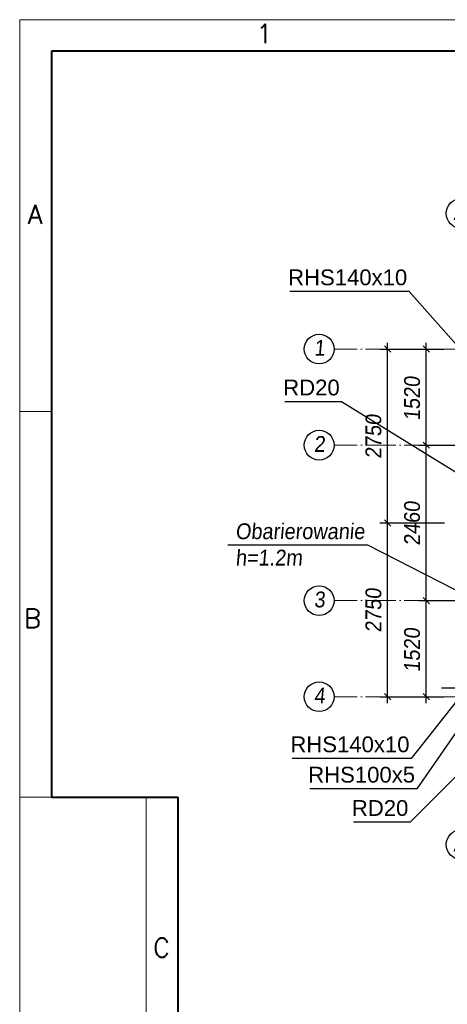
# Paper-space layout 'A0 Advance Steel' of a CAD drawing. Header units: millimetres. Extents: x 228 to 822, y 214 to 634.
# Tile 36 of 76: x 228 to 296, y 478 to 634. Entities that reach past the tile are written whole.
import ezdxf

# ---------------------------------------------------------------- set-up
doc = ezdxf.new("R2010")
doc.units = ezdxf.units.MM
doc.linetypes.add('ACAD_ISO04W100', pattern=[30, 24, -3, 0, -3])
doc.layers.get('0').update_dxf_attribs({"linetype": 'CONTINUOUS'})
for name, color, linetype, lineweight in [('5', 7, 'CONTINUOUS', 15), ('RAHM2', 1, 'CONTINUOUS', 15), ('RAHM3', 51, 'CONTINUOUS', 30), ('RAHM5', 3, 'CONTINUOUS', 40)]:
    doc.layers.add(name, color=color, linetype=linetype, lineweight=lineweight)
doc.layers.add('AS_DIM_ON', color=7, linetype='CONTINUOUS')
doc.layers.add('AS_Schody', color=253, linetype='CONTINUOUS')
doc.styles.add('Arial', font='arial.ttf')
doc.styles.add('ARIAL_1', font='arial.ttf', dxfattribs={"width": 0.9, "oblique": 5})
doc.styles.add('ROMANS', font='romans.shx', dxfattribs={"width": 0.9})

# ---------------------------------------------------------------- blocks, each defined once
blk = doc.blocks.new('132QEWDSAASD')
at = {"layer": 'RAHM2'}
for p, q in [((0, 358), (5, 358)), ((0, 297), (5, 297)), ((20, 297), (20, 0))]:
    blk.add_line(p, q, dxfattribs=at)
blk.add_lwpolyline([(0, 0), (0, 420), (594, 420), (594, 0)], close=True, dxfattribs=at)
at = {"layer": 'RAHM5'}
for p, q in [((589, 415), (5, 415)), ((5, 415), (5, 297)), ((5, 297), (25, 297)), ((25, 297), (25, 5))]:
    blk.add_line(p, q, dxfattribs=at)
at = {"layer": 'RAHM3', "style": 'ROMANS'}
for s, p in [('1', (37.37, 416.27)), ('A', (1.26, 387.69)), ('B', (0.67, 323.79)), ('C', (21.07, 271.68))]:
    blk.add_text(s, height=3, dxfattribs=at).set_placement(p)
blk = doc.blocks.new('5ytrhfgvc')
at = {"layer": '5'}
blk.add_blockref('132QEWDSAASD', (0, 0), dxfattribs=at)
blk = doc.blocks.new('324ewdsczxzxcz')
at = {"linetype": 'ACAD_ISO04W100', "lineweight": 5, "ltscale": 0.2}
for p, q in [((303.23, 244.97, -5394.47), (303.23, 340.13, -5394.47)), ((318.43, 244.97), (318.43, 340.13)), ((343.03, 244.97), (343.03, 340.13)), ((358.23, 244.97, 54.54), (358.23, 340.13, 54.54)), ((378.31, 321.02, -2695.99), (283.15, 321.02, -2695.99)), ((378.31, 305.82, -2695.99), (283.15, 305.82, -2695.99)), ((378.31, 281.22, -8093.96), (283.15, 281.22, -8093.96)), ((378.31, 266.02, -2641.45), (283.15, 266.02, -2641.45))]:
    blk.add_line(p, q, dxfattribs=at)
for centre in [(303.23, 342.48, -5394.47), (318.43, 342.48), (343.03, 342.48), (358.23, 342.48, 54.54), (280.8, 321.02, -2695.99), (380.66, 321.02, -2695.99), (280.8, 305.82, -2695.99), (380.66, 305.82, -2695.99), (280.8, 281.22, -8093.96), (380.66, 281.22, -8093.96), (280.8, 266.02, -2641.45), (380.66, 266.02, -2641.45), (303.23, 242.62, -5394.47), (318.43, 242.62), (343.03, 242.62), (358.23, 242.62, 54.54)]:
    blk.add_circle(centre, 2.35)
at = {"char_height": 2.5, "attachment_point": 1, "style": 'ARIAL_1'}
for s, insert in [('A', (302.01, 343.92, -5394.47)), ('B', (317.21, 343.92)), ('C', (341.81, 343.92)), ('D', (357.01, 343.92, 54.54)), ('1', (279.98, 322.46, -2695.99)), ('1', (379.9, 322.46, -2695.99)), ('2', (279.98, 307.26, -2695.99)), ('2', (379.9, 307.26, -2695.99)), ('3', (279.98, 282.66, -8093.96)), ('3', (379.9, 282.66, -8093.96)), ('4', (279.98, 267.46, -2641.45)), ('4', (379.9, 267.46, -2641.45)), ('A', (302.01, 244.06, -5394.47)), ('B', (317.21, 244.06)), ('C', (341.81, 244.06)), ('D', (357.01, 244.06, 54.54))]:
    blk.add_mtext_dynamic_manual_height_columns(s, width=4.3157, gutter_width=12.5, heights=[0], dxfattribs=dict(at, insert=insert))

psp = doc.layouts.new('A0 Advance Steel')

# ---------------------------------------------------------------- linework, layer by layer
at = {"color": 7}
for points in [[(297.24, 582.54), (289.71, 590.94), (270.88, 590.94)], [(319.64, 548.39), (279.04, 573.51), (270.11, 573.51)], [(331.24, 548.39), (289.88, 506.99), (280.95, 506.99)], [(297.24, 526.14), (290.07, 517.06), (271.24, 517.06)], [(300.72, 526.34), (290.95, 512.26), (274.06, 512.26)]]:
    psp.add_lwpolyline(points, dxfattribs=at)
at = {"color": 7, "elevation": 7622.13}
psp.add_lwpolyline([(299.15, 542.66), (283.2, 550.84), (261.09, 550.84)], dxfattribs=at)
at = {"layer": 'AS_DIM_ON', "color": 8}
for p, q in [((286.33, 554.34), (286.33, 582.84)), ((292.44, 566.64), (292.44, 582.84)), ((285.08, 581.84), (295.24, 581.84)), ((291.19, 581.84), (295.24, 581.84)), ((291.19, 566.64), (310.44, 566.64)), ((292.44, 542.04), (292.44, 566.64)), ((285.08, 554.34), (295.34, 554.34)), ((286.33, 525.84), (286.33, 554.34)), ((291.19, 542.04), (310.44, 542.04)), ((292.44, 525.84), (292.44, 542.04)), ((285.08, 526.84), (295.24, 526.84)), ((291.19, 526.84), (295.24, 526.84))]:
    psp.add_line(p, q, dxfattribs=at)
at = {"layer": 'AS_DIM_ON', "color": 8, "linetype": 'ByBlock', "lineweight": -2}
for p, q in [((286.83, 581.34), (285.83, 582.34)), ((292.94, 581.34), (291.94, 582.34)), ((292.94, 566.14), (291.94, 567.14)), ((291.94, 567.14), (292.94, 566.14)), ((286.83, 553.84), (285.83, 554.84)), ((285.83, 554.84), (286.83, 553.84)), ((292.94, 541.54), (291.94, 542.54)), ((291.94, 542.54), (292.94, 541.54)), ((285.83, 527.34), (286.83, 526.34)), ((291.94, 527.34), (292.94, 526.34))]:
    psp.add_line(p, q, dxfattribs=at)
at = {"layer": 'AS_Schody', "color": 10, "linetype": 'ACAD_ISO04W100', "ltscale": 0.15}
psp.add_lwpolyline([(314.14, 528.21), (311.64, 528.21), (297.34, 528.21), (294.84, 528.21)], dxfattribs=at)

# ---------------------------------------------------------------- block references
psp.add_blockref('324ewdsczxzxcz', (-5.29, 260.82, -1221.95))
at = {"layer": '5'}
psp.add_blockref('5ytrhfgvc', (228.18, 213.95, 26127.24), dxfattribs=at)

# ---------------------------------------------------------------- texts
at = {"color": 7, "style": 'Arial'}
for s, p in [('RHS140x10', (270.6, 591.94)), ('RD20', (269.83, 574.51)), ('RHS140x10', (270.96, 518.06)), ('RHS100x5', (273.78, 513.26)), ('RD20', (280.68, 507.99))]:
    psp.add_text(s, height=2.5, dxfattribs=at).set_placement(p)
at = {"insert": (262.28, 554.27, 7622.13), "char_height": 2.5, "attachment_point": 1, "style": 'ARIAL_1'}
psp.add_mtext_dynamic_manual_height_columns('Obarierowanie\\Ph=1.2m', width=13.4864, gutter_width=12.5, heights=[0], dxfattribs=at)
at = {"layer": 'AS_DIM_ON', "color": 9, "style": 'ARIAL_1', "oblique": 5, "width": 0.9}
for s, p in [('1520', (291.44, 570.53)), ('2750', (285.33, 564.51)), ('2460', (291.44, 550.76)), ('2750', (285.33, 537.01)), ('1520', (291.44, 530.73))]:
    psp.add_text(s, height=2.5, rotation=90, dxfattribs=at).set_placement(p)

doc.saveas('drawing.dxf')
